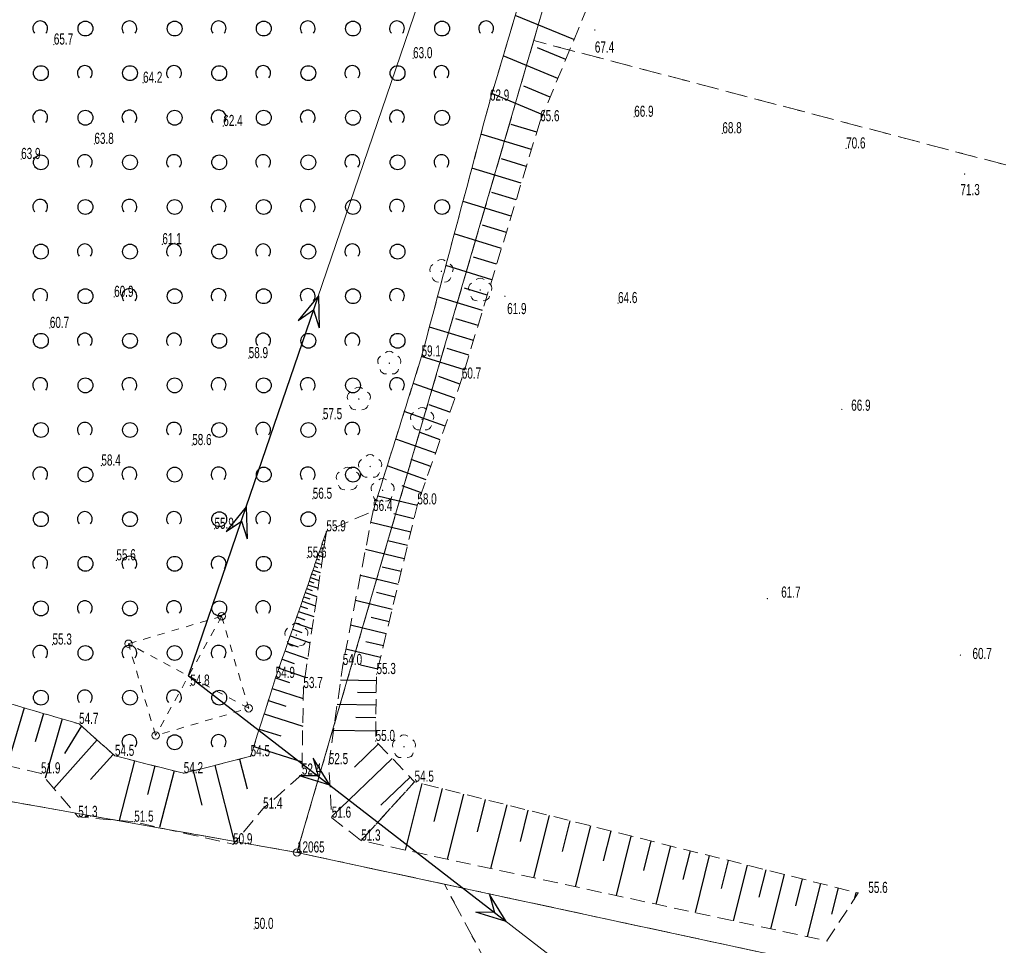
# Model space of a CAD drawing. Header units: metres. Extents: x 6524698 to 6533081, y 5883213 to 5896811.
# Tile 13 of 131: x 6529009 to 6529075, y 5886656 to 5886718. Entities that reach past the tile are written whole.
import ezdxf

# ---------------------------------------------------------------- set-up
doc = ezdxf.new("R2010")
doc.units = ezdxf.units.M
for name, pattern in [('mapa zasadnicza$0$1.0_0.5', [1.5, 1, -0.5]), ('mapa zasadnicza$0$219-500', [0]), ('mapa zasadnicza$0$egkk-500', [2, 1.5, -0.5]), ('mapa zasadnicza$0$egug-500', [1, 0.5, -0.5]), ('mapa zasadnicza$0$suep_wn_500', [0]), ('mapa zasadnicza$0$supp_500', [1, 0.5, -0.5])]:
    doc.linetypes.add(name, pattern=pattern)
for name, color, linetype in [('mapa zasadnicza$0$000 Inne (niezydentyfikowane)', 7, 'Continuous'), ('mapa zasadnicza$0$202-punkt graniczny', 7, 'Continuous'), ('mapa zasadnicza$0$202-punkt graniczny-Atr103', 7, 'Continuous'), ('mapa zasadnicza$0$217-kontur klasyfikacyjny', 7, 'Continuous'), ('mapa zasadnicza$0$218-kontur użytku gruntowego', 7, 'Continuous'), ('mapa zasadnicza$0$219-działka ewidencyjna', 7, 'Continuous'), ('mapa zasadnicza$0$drzewo liściaste', 7, 'Continuous'), ('mapa zasadnicza$0$pikieta naturalna', 7, 'Continuous'), ('mapa zasadnicza$0$pikieta naturalna-Atr2', 7, 'Continuous'), ('mapa zasadnicza$0$przewód elektroenergetyczny wysokiego napięcia', 7, 'Continuous'), ('mapa zasadnicza$0$skarpa nieumocniona', 7, 'Continuous'), ('mapa zasadnicza$0$słup przewodów napowietrznych', 7, 'Continuous'), ('mapa zasadnicza$0$zadrzewienie  zakrzewienie', 7, 'Continuous')]:
    doc.layers.add(name, color=color, linetype=linetype)
doc.styles.add('mapa zasadnicza$0$STANDARD', font='Working1250', dxfattribs={"width": 0.75})

# ---------------------------------------------------------------- blocks, each defined once
blk = doc.blocks.new('mapa zasadnicza$0$202')
at = {"color": 0, "linetype": 'Continuous', "lineweight": 0}
blk.add_circle((0, 0), 0.25, dxfattribs=at)
blk = doc.blocks.new('mapa zasadnicza$0$OP021')
at = {"linetype": 'Continuous', "lineweight": 13}
h = blk.add_hatch(color=0, dxfattribs=at)
edge = h.paths.add_edge_path()
edge.add_arc((0, 0), 0.05, 0, 360)
at = {"color": 0, "linetype": 'Continuous', "lineweight": 13}
for centre, start, end in [((0, 0.4), 49.272, 130.728), ((-0.38, 0.124), 121.308, 202.548), ((0.38, 0.124), 337.452, 58.692), ((-0.235, -0.324), 193.221, 274.871), ((0.235, -0.324), 265.129, 346.779)]:
    blk.add_arc(centre, 0.4, start, end, dxfattribs=at)
blk = doc.blocks.new('mapa zasadnicza$0$PW01')
at = {"linetype": 'Continuous', "lineweight": 13}
h = blk.add_hatch(color=0, dxfattribs=at)
edge = h.paths.add_edge_path()
edge.add_arc((0, 0), 0.045, 0, 360)
blk = doc.blocks.new('mapa zasadnicza$0$SM05')
at = {"color": 0, "linetype": 'Continuous', "lineweight": 13}
blk.add_circle((0, 0), 0.25, dxfattribs=at)
blk = doc.blocks.new('mapa zasadnicza$0$SUEP3')
at = {"color": 0, "linetype": 'Continuous'}
for p, q in [((12.003, 0), (10.003, 0.75)), ((10.003, 0.75), (11.003, 0)), ((27.003, 0), (25.003, 0.75)), ((25.003, 0.75), (26.003, 0)), ((0, 0), (12.003, 0)), ((12.003, 0), (10.003, -0.75)), ((11.003, 0), (10.003, -0.75)), ((12.003, 0), (27.003, 0)), ((27.003, 0), (25.003, -0.75)), ((26.003, 0), (25.003, -0.75))]:
    blk.add_line(p, q, dxfattribs=at)
blk = doc.blocks.new('mapa zasadnicza$0$OTZK1')
at = {"color": 0, "linetype": 'Continuous'}
blk.add_circle((0, 0), 0.5, dxfattribs=at)
blk = doc.blocks.new('mapa zasadnicza$0$OTZK2')
at = {"color": 0, "linetype": 'Continuous'}
blk.add_arc((0, 0), 0.5, 318.85, 221.162, dxfattribs=at)

msp = doc.modelspace()

# ---------------------------------------------------------------- linework, layer by layer
at = {"layer": 'mapa zasadnicza$0$000 Inne (niezydentyfikowane)', "color": 7, "linetype": 'Continuous', "lineweight": 25, "flags": 128}
for points in [[(6529045.79, 5886716.67), (6529041.85, 5886718.3)], [(6529045.24, 5886715.34), (6529043.34, 5886716.13)], [(6529044.71, 5886714.05), (6529041.04, 5886715.58)], [(6529044.2, 5886712.81), (6529042.42, 5886713.55)], [(6529043.7, 5886711.62), (6529040.28, 5886713.04)], [(6529043.29, 5886710.44), (6529041.57, 5886710.96)], [(6529042.94, 5886709.28), (6529039.54, 5886710.31)], [(6529042.59, 5886708.14), (6529040.91, 5886708.65)], [(6529042.25, 5886707.01), (6529038.92, 5886708.02)], [(6529041.91, 5886705.9), (6529040.27, 5886706.4)], [(6529041.58, 5886704.8), (6529038.33, 5886705.79)], [(6529041.25, 5886703.71), (6529039.64, 5886704.2)], [(6529040.92, 5886702.63), (6529037.74, 5886703.6)], [(6529040.59, 5886701.57), (6529039.03, 5886702.05)], [(6529040.28, 5886700.52), (6529037.17, 5886701.47)], [(6529039.65, 5886698.46), (6529036.61, 5886699.38)], [(6529039.96, 5886699.48), (6529038.43, 5886699.95)], [(6529039.34, 5886697.44), (6529037.84, 5886697.9)], [(6529039.03, 5886696.44), (6529036.07, 5886697.34)], [(6529038.73, 5886695.45), (6529037.27, 5886695.89)], [(6529038.43, 5886694.47), (6529035.54, 5886695.35)], [(6529037.78, 5886692.55), (6529034.97, 5886693.55)], [(6529038.12, 5886693.5), (6529036.7, 5886694.01)], [(6529037.45, 5886691.61), (6529036.06, 5886692.1)], [(6529037.12, 5886690.68), (6529034.38, 5886691.65)], [(6529036.8, 5886689.76), (6529035.44, 5886690.24)], [(6529036.48, 5886688.86), (6529033.8, 5886689.8)], [(6529036.16, 5886687.96), (6529034.84, 5886688.43)], [(6529035.85, 5886687.07), (6529033.23, 5886688)], [(6529035.54, 5886686.2), (6529034.24, 5886686.65)], [(6529035.24, 5886685.33), (6529032.59, 5886685.97)], [(6529034.81, 5886683.54), (6529032.13, 5886684.19)], [(6529035.03, 5886684.44), (6529033.67, 5886684.77)], [(6529029.1, 5886683.5), (6529029.12, 5886683.49)], [(6529028.93, 5886683), (6529029.05, 5886682.96)], [(6529029.02, 5886683.25), (6529029.05, 5886683.23)], [(6529034.59, 5886682.65), (6529033.27, 5886682.97)], [(6529028.67, 5886682.25), (6529028.8, 5886682.2)], [(6529028.76, 5886682.5), (6529028.97, 5886682.43)], [(6529028.84, 5886682.75), (6529028.93, 5886682.72)], [(6529034.38, 5886681.76), (6529031.77, 5886682.39)], [(6529028.41, 5886681.5), (6529028.81, 5886681.36)], [(6529028.5, 5886681.75), (6529028.67, 5886681.69)], [(6529028.58, 5886682), (6529028.89, 5886681.89)], [(6529028.24, 5886681), (6529028.73, 5886680.83)], [(6529028.32, 5886681.25), (6529028.55, 5886681.17)], [(6529034.17, 5886680.89), (6529032.88, 5886681.2)], [(6529027.98, 5886680.25), (6529028.3, 5886680.14)], [(6529028.07, 5886680.5), (6529028.65, 5886680.3)], [(6529028.15, 5886680.75), (6529028.42, 5886680.66)], [(6529033.96, 5886680.03), (6529031.43, 5886680.64)], [(6529027.81, 5886679.75), (6529028.17, 5886679.63)], [(6529027.89, 5886680), (6529028.58, 5886679.77)], [(6529027.51, 5886678.9), (6529028.4, 5886678.59)], [(6529027.61, 5886679.2), (6529028.03, 5886679.06)], [(6529027.71, 5886679.49), (6529028.5, 5886679.21)], [(6529033.56, 5886678.34), (6529031.09, 5886678.94)], [(6529033.76, 5886679.18), (6529032.51, 5886679.48)], [(6529027.27, 5886678.22), (6529028.3, 5886677.87)], [(6529027.4, 5886678.57), (6529027.87, 5886678.4)], [(6529027.14, 5886677.85), (6529027.69, 5886677.66)], [(6529033.36, 5886677.52), (6529032.14, 5886677.81)], [(6529026.86, 5886677.02), (6529027.48, 5886676.8)], [(6529027.01, 5886677.45), (6529028.18, 5886677.04)], [(6529033.16, 5886676.7), (6529030.77, 5886677.28)], [(6529026.7, 5886676.57), (6529028.04, 5886676.1)], [(6529032.97, 5886675.9), (6529031.79, 5886676.18)], [(6529026.35, 5886675.56), (6529027.88, 5886675.02)], [(6529026.53, 5886676.08), (6529027.25, 5886675.83)], [(6529032.78, 5886675.11), (6529030.45, 5886675.67)], [(6529026.16, 5886675), (6529026.97, 5886674.71)], [(6529025.95, 5886674.4), (6529027.7, 5886673.79)], [(6529032.59, 5886674.33), (6529031.44, 5886674.61)], [(6529025.72, 5886673.75), (6529026.66, 5886673.43)], [(6529032.5, 5886673.55), (6529030.09, 5886673.58)], [(6529025.49, 5886673.03), (6529027.58, 5886672.36)], [(6529025.24, 5886672.22), (6529026.4, 5886671.85)], [(6529032.49, 5886672.75), (6529031.24, 5886672.76)], [(6529008.8, 5886671.73), (6529007.66, 5886667.85)], [(6529032.48, 5886671.92), (6529029.87, 5886671.95)], [(6529010.1, 5886671.35), (6529009.54, 5886669.45)], [(6529011.37, 5886670.98), (6529010.21, 5886667)], [(6529024.95, 5886671.32), (6529027.55, 5886670.49)], [(6529032.47, 5886671.06), (6529031.11, 5886671.08)], [(6529012.65, 5886670.52), (6529011.51, 5886668.67)], [(6529024.62, 5886670.3), (6529026.08, 5886669.84)], [(6529013.71, 5886669.57), (6529010.8, 5886666.31)], [(6529032.46, 5886670.16), (6529029.62, 5886670.2)], [(6529024.25, 5886669.14), (6529027.5, 5886668.1)], [(6529032.64, 5886669.3), (6529031.02, 5886667.75)], [(6529014.79, 5886668.6), (6529013.27, 5886666.9)], [(6529023.3, 5886668.28), (6529023.81, 5886666.28)], [(6529033.57, 5886668.32), (6529029.5, 5886664.42)], [(6529016.22, 5886668.17), (6529015.2, 5886664.16)], [(6529017.59, 5886667.82), (6529017.1, 5886665.9)], [(6529021.64, 5886667.86), (6529022.95, 5886662.66)], [(6529018.89, 5886667.49), (6529017.92, 5886663.68)], [(6529020.17, 5886667.49), (6529020.75, 5886665.19)], [(6529034.78, 5886667.06), (6529032.81, 5886665.18)], [(6529035.56, 5886666.64), (6529034.43, 5886662.16)], [(6529036.92, 5886666.3), (6529036.36, 5886664.08)], [(6529038.36, 5886665.93), (6529037.27, 5886661.55)], [(6529039.82, 5886665.57), (6529039.28, 5886663.4)], [(6529041.27, 5886665.21), (6529040.19, 5886660.92)], [(6529042.7, 5886664.85), (6529042.17, 5886662.73)], [(6529044.12, 5886664.49), (6529043.07, 5886660.3)], [(6529045.52, 5886664.14), (6529045, 5886662.07)], [(6529046.91, 5886663.79), (6529045.88, 5886659.7)], [(6529048.28, 5886663.45), (6529047.77, 5886661.43)], [(6529049.63, 5886663.11), (6529048.63, 5886659.11)], [(6529050.97, 5886662.78), (6529050.47, 5886660.8)], [(6529052.3, 5886662.44), (6529051.31, 5886658.53)], [(6529053.61, 5886662.12), (6529053.12, 5886660.18)], [(6529054.9, 5886661.79), (6529053.94, 5886657.96)], [(6529056.18, 5886661.47), (6529055.71, 5886659.58)], [(6529057.45, 5886661.15), (6529056.51, 5886657.41)], [(6529058.7, 5886660.84), (6529058.24, 5886658.99)], [(6529059.94, 5886660.53), (6529059.02, 5886656.87)], [(6529061.16, 5886660.22), (6529060.71, 5886658.41)], [(6529062.38, 5886659.92), (6529061.48, 5886656.34)], [(6529063.57, 5886659.62), (6529063.13, 5886657.85)], [(6529064.76, 5886659.32), (6529064.64, 5886658.85)]]:
    msp.add_lwpolyline(points, dxfattribs=at)
at = {"layer": 'mapa zasadnicza$0$217-kontur klasyfikacyjny', "color": 92, "linetype": 'mapa zasadnicza$0$egkk-500', "lineweight": 18, "flags": 128}
for points in [[(6529043.09, 5886716.61), (6529049.1, 5886737.21)], [(6529027.16, 5886662), (6529043.09, 5886716.61)], [(6529121.28, 5886696.02), (6529043.09, 5886716.61)], [(6528985.09, 5886669.49), (6529027.16, 5886662)], [(6529037.08, 5886659.87), (6529027.16, 5886662)], [(6529060.86, 5886615.4), (6529037.08, 5886659.87)], [(6529037.08, 5886659.87), (6529070.12, 5886652.76)]]:
    msp.add_lwpolyline(points, dxfattribs=at)
at = {"layer": 'mapa zasadnicza$0$218-kontur użytku gruntowego', "color": 3, "linetype": 'mapa zasadnicza$0$egug-500', "lineweight": 18, "flags": 128}
for points in [[(6529043.09, 5886716.61), (6529049.1, 5886737.21)], [(6529027.16, 5886662), (6529043.09, 5886716.61)], [(6529121.28, 5886696.02), (6529043.09, 5886716.61)], [(6528985.09, 5886669.49), (6529027.16, 5886662)], [(6529037.08, 5886659.87), (6529027.16, 5886662)], [(6529060.86, 5886615.4), (6529037.08, 5886659.87)], [(6529037.08, 5886659.87), (6529070.12, 5886652.76)]]:
    msp.add_lwpolyline(points, dxfattribs=at)
at = {"layer": 'mapa zasadnicza$0$219-działka ewidencyjna', "color": 7, "linetype": 'mapa zasadnicza$0$219-500', "lineweight": 18, "flags": 128}
for points in [[(6529027.16, 5886662), (6529062.57, 5886783.37)], [(6528901.26, 5886684.43), (6529027.16, 5886662)], [(6529070.12, 5886652.76), (6529027.16, 5886662)]]:
    msp.add_lwpolyline(points, dxfattribs=at)
at = {"layer": 'mapa zasadnicza$0$przewód elektroenergetyczny wysokiego napięcia', "color": 1, "linetype": 'mapa zasadnicza$0$suep_wn_500', "lineweight": 18, "flags": 128}
for points in [[(6529068.21, 5886815.42), (6529019.87, 5886673.88)], [(6529019.87, 5886673.88), (6529174.85, 5886554.04)], [(6529174.85, 5886554.04), (6529019.87, 5886673.88)]]:
    msp.add_lwpolyline(points, dxfattribs=at)
at = {"layer": 'mapa zasadnicza$0$skarpa nieumocniona', "color": 7, "linetype": 'mapa zasadnicza$0$1.0_0.5', "lineweight": 18, "flags": 128}
for points in [[(6529043.52, 5886711.18), (6529038.25, 5886693.87), (6529035.26, 5886685.41), (6529032.51, 5886674), (6529032.45, 5886669.5), (6529035.07, 5886666.76), (6529031.48, 5886662.8), (6529029.5, 5886664.34), (6529029.3, 5886667.94), (6529030.24, 5886674.61), (6529032.28, 5886684.97), (6529035.54, 5886695.36), (6529040.14, 5886712.57), (6529056.34, 5886766.9), (6529058.09, 5886768.21), (6529058.23, 5886766.66), (6529056.6, 5886758.38), (6529053.61, 5886738.42), (6529051.04, 5886734.03), (6529048.79, 5886723.9)], [(6529043.52, 5886711.18), (6529038.25, 5886693.87), (6529035.26, 5886685.41), (6529032.51, 5886674), (6529032.45, 5886669.5), (6529035.07, 5886666.76), (6529031.48, 5886662.8), (6529029.5, 5886664.34), (6529029.3, 5886667.94), (6529030.24, 5886674.61), (6529032.28, 5886684.97), (6529035.54, 5886695.36), (6529040.14, 5886712.57), (6529056.34, 5886766.9), (6529058.09, 5886768.21), (6529058.23, 5886766.66), (6529056.6, 5886758.38), (6529053.61, 5886738.42), (6529051.04, 5886734.03), (6529048.79, 5886723.9)], [(6529029.14, 5886683.6), (6529027.59, 5886673.06), (6529027.49, 5886667.24), (6529024.88, 5886664.95), (6529022.86, 5886662.55), (6529016.21, 5886664.07), (6529012.44, 5886664.39), (6529009.94, 5886667.32), (6528991.06, 5886671.71), (6528983.5, 5886673.25), (6528970.65, 5886675.04), (6528959.64, 5886677.86), (6528943.87, 5886681.13), (6528934.5, 5886682.23), (6528926.07, 5886682.58), (6528916.14, 5886683.92), (6528902.17, 5886687.44), (6528920.04, 5886688.95), (6528935.1, 5886688.16), (6528939.84, 5886686.97), (6528962.54, 5886681.79), (6528975.32, 5886679.12), (6528982.4, 5886677.32), (6528990.96, 5886675.07), (6529007.16, 5886672.21), (6529012.5, 5886670.65), (6529014.91, 5886668.5), (6529019.54, 5886667.33), (6529024.04, 5886668.47), (6529025.72, 5886673.74)], [(6529029.14, 5886683.6), (6529027.59, 5886673.06), (6529027.49, 5886667.24), (6529024.88, 5886664.95), (6529022.86, 5886662.55), (6529016.21, 5886664.07), (6529012.44, 5886664.39), (6529009.94, 5886667.32), (6528991.06, 5886671.71), (6528983.5, 5886673.25), (6528970.65, 5886675.04), (6528959.64, 5886677.86), (6528943.87, 5886681.13), (6528934.5, 5886682.23), (6528926.07, 5886682.58), (6528916.14, 5886683.92), (6528902.17, 5886687.44), (6528920.04, 5886688.95), (6528935.1, 5886688.16), (6528939.84, 5886686.97), (6528962.54, 5886681.79), (6528975.32, 5886679.12), (6528982.4, 5886677.32), (6528990.96, 5886675.07), (6529007.16, 5886672.21), (6529012.5, 5886670.65), (6529014.91, 5886668.5), (6529019.54, 5886667.33), (6529024.04, 5886668.47), (6529025.72, 5886673.74)], [(6529031.48, 5886662.8), (6529035.07, 5886666.76), (6529064.92, 5886659.28), (6529062.82, 5886656.05)], [(6529031.48, 5886662.8), (6529035.07, 5886666.76), (6529064.92, 5886659.28), (6529062.82, 5886656.05)]]:
    msp.add_lwpolyline(points, close=True, dxfattribs=at)
at = {"layer": 'mapa zasadnicza$0$słup przewodów napowietrznych', "color": 7, "linetype": 'mapa zasadnicza$0$supp_500', "lineweight": 18, "flags": 128}
for points in [[(6529022.09, 5886677.89), (6529023.91, 5886671.7), (6529017.65, 5886669.87), (6529015.82, 5886676.04)], [(6529022.09, 5886677.89), (6529015.82, 5886676.04)], [(6529022.09, 5886677.89), (6529017.65, 5886669.87)], [(6529023.91, 5886671.7), (6529015.82, 5886676.04)]]:
    msp.add_lwpolyline(points, dxfattribs=at)
at = {"layer": 'mapa zasadnicza$0$zadrzewienie  zakrzewienie', "color": 7, "linetype": 'mapa zasadnicza$0$1.0_0.5', "lineweight": 18, "flags": 128}
msp.add_lwpolyline([(6528953.71, 5886788.26), (6528947.86, 5886785.18), (6528941.55, 5886783.36), (6528934.01, 5886782.28), (6528929.82, 5886780.75), (6528927.68, 5886774.29), (6528924.8, 5886767.95), (6528925.08, 5886765.22), (6528924.63, 5886755.81), (6528923.13, 5886747.7), (6528921.93, 5886740.39), (6528921.14, 5886736.48), (6528922.02, 5886727.47), (6528924.71, 5886720.07), (6528928.96, 5886715.96), (6528934.42, 5886713.83), (6528938.71, 5886712.64), (6528946.6, 5886711.87), (6528947.93, 5886713.77), (6528949.4, 5886725.29), (6528951.27, 5886737.17), (6528953.31, 5886745.53), (6528955.63, 5886753.96), (6528955.77, 5886754.42), (6528958.87, 5886765.04), (6528962.39, 5886774.29), (6528965.19, 5886773.49), (6528972.25, 5886771.79), (6528982.72, 5886770.07), (6529001.77, 5886768.48), (6529017.43, 5886767.49), (6529027.94, 5886766.79), (6529040.28, 5886766.18), (6529050.63, 5886766.08), (6529055.19, 5886766.72), (6529056.34, 5886766.9), (6529040.14, 5886712.57), (6529035.54, 5886695.36), (6529032.28, 5886684.97), (6529029.14, 5886683.6), (6529025.72, 5886673.74), (6529024.04, 5886668.47), (6529019.54, 5886667.33), (6529014.91, 5886668.5), (6529012.5, 5886670.65), (6529007.16, 5886672.21), (6528990.96, 5886675.07), (6528982.4, 5886677.32), (6528975.32, 5886679.12), (6528962.54, 5886681.79), (6528939.84, 5886686.97), (6528935.1, 5886688.16), (6528920.04, 5886688.95), (6528902.17, 5886687.44), (6528902.69, 5886700.38), (6528900.6, 5886715.72), (6528897.72, 5886727.15), (6528896.84, 5886735.83), (6528897.2, 5886740.76), (6528902.96, 5886753.08), (6528905.14, 5886764.14), (6528907.1, 5886773.46), (6528907.3, 5886778.48), (6528907.28, 5886783.39), (6528906.89, 5886788.36), (6528907.82, 5886792.94), (6528909.16, 5886797.88), (6528917.1, 5886800.94), (6528919.52, 5886801.7), (6528927.04, 5886802.8), (6528932.97, 5886804.99), (6528937.35, 5886808.47), (6528940.48, 5886816.6), (6528943.75, 5886822.38), (6528943.36, 5886828.16), (6528943.3, 5886838.04), (6528945.8, 5886837.25), (6528949.25, 5886834.15), (6528954.84, 5886825.96), (6528955.94, 5886820.2), (6528955.26, 5886812.17), (6528952.76, 5886806.09), (6528951.85, 5886799.75), (6528952.19, 5886795.76), (6528953.13, 5886791.04)], close=True, dxfattribs=at)

# ---------------------------------------------------------------- block references
at = {"layer": 'mapa zasadnicza$0$202-punkt graniczny', "color": 7, "linetype": 'Continuous', "lineweight": 18}
msp.add_blockref('mapa zasadnicza$0$202', (6529027.16, 5886662), dxfattribs=at)
at = {"layer": 'mapa zasadnicza$0$drzewo liściaste', "color": 94, "linetype": 'Continuous', "lineweight": 18, "rotation": 0.2960000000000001}
for p in [(6529036.88, 5886701.09), (6529039.49, 5886699.83), (6529033.37, 5886694.91), (6529031.32, 5886692.5), (6529035.58, 5886691.14), (6529032.08, 5886687.96), (6529030.58, 5886687.12), (6529032.92, 5886686.36), (6529027.12, 5886676.62), (6529034.36, 5886669.11)]:
    msp.add_blockref('mapa zasadnicza$0$OP021', p, dxfattribs=at)
at = {"layer": 'mapa zasadnicza$0$pikieta naturalna', "color": 7, "linetype": 'Continuous', "lineweight": 13}
for p, rotation in [((6529047.2, 5886717.32), 359.923), ((6529072.08, 5886707.63), 0.018), ((6529041.15, 5886699.41), 359.981), ((6529063.82, 5886691.8), 0.04599999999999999), ((6529058.81, 5886679.08), 359.852), ((6529071.8, 5886675.28), 0.07400000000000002), ((6529064.92, 5886659.28), 359.793), ((6529062.82, 5886656.05), 0.068)]:
    msp.add_blockref('mapa zasadnicza$0$PW01', p, dxfattribs=dict(at, rotation=rotation))
for p in [(6529010.8, 5886716.34), (6529034.97, 5886715.42), (6529016.8, 5886713.77), (6529040.14, 5886712.57), (6529049.85, 5886711.48), (6529022.2, 5886710.86), (6529043.52, 5886711.18), (6529055.78, 5886710.37), (6529013.53, 5886709.66), (6529064.11, 5886709.35), (6529008.6, 5886708.64), (6529018.1, 5886702.91), (6529014.86, 5886699.37), (6529048.76, 5886698.95), (6529010.53, 5886697.28), (6529035.54, 5886695.36), (6529023.91, 5886695.25), (6529038.25, 5886693.87), (6529028.9, 5886691.14), (6529020.11, 5886689.4), (6529014, 5886688.02), (6529028.22, 5886685.79), (6529035.26, 5886685.41), (6529032.28, 5886684.97), (6529021.61, 5886683.77), (6529029.14, 5886683.6), (6529015.01, 5886681.65), (6529027.85, 5886681.83), (6529010.71, 5886675.98), (6529030.24, 5886674.61), (6529025.72, 5886673.74), (6529032.51, 5886674), (6529019.98, 5886673.22), (6529027.59, 5886673.06), (6529012.5, 5886670.65), (6529032.45, 5886669.5), (6529014.91, 5886668.5), (6529024.04, 5886668.47), (6529029.3, 5886667.94), (6529009.94, 5886667.32), (6529019.54, 5886667.33), (6529027.49, 5886667.24), (6529035.07, 5886666.76), (6529024.88, 5886664.95), (6529012.44, 5886664.39), (6529029.5, 5886664.34), (6529016.21, 5886664.07), (6529022.86, 5886662.55), (6529031.48, 5886662.8), (6529024.28, 5886656.86)]:
    msp.add_blockref('mapa zasadnicza$0$PW01', p, dxfattribs=at)
at = {"layer": 'mapa zasadnicza$0$przewód elektroenergetyczny wysokiego napięcia', "color": 1, "linetype": 'Continuous', "lineweight": 18}
for rotation in [71.143, 322.287]:
    msp.add_blockref('mapa zasadnicza$0$SUEP3', (6529019.87, 5886673.88), dxfattribs=dict(at, rotation=rotation))
at = {"layer": 'mapa zasadnicza$0$słup przewodów napowietrznych', "color": 7, "linetype": 'Continuous', "lineweight": 18}
for p in [(6529022.09, 5886677.89), (6529015.82, 5886676.04), (6529023.91, 5886671.7), (6529017.65, 5886669.87)]:
    msp.add_blockref('mapa zasadnicza$0$SM05', p, dxfattribs=at)
at = {"layer": 'mapa zasadnicza$0$zadrzewienie  zakrzewienie', "color": 7, "linetype": 'Continuous', "lineweight": 18}
for name, p in [('mapa zasadnicza$0$OTZK2', (6529009.884, 5886717.427)), ('mapa zasadnicza$0$OTZK1', (6529012.926, 5886717.416)), ('mapa zasadnicza$0$OTZK2', (6529015.884, 5886717.427)), ('mapa zasadnicza$0$OTZK1', (6529018.926, 5886717.416)), ('mapa zasadnicza$0$OTZK2', (6529021.884, 5886717.427)), ('mapa zasadnicza$0$OTZK1', (6529024.926, 5886717.416)), ('mapa zasadnicza$0$OTZK2', (6529027.884, 5886717.427)), ('mapa zasadnicza$0$OTZK1', (6529030.926, 5886717.416)), ('mapa zasadnicza$0$OTZK2', (6529033.884, 5886717.427)), ('mapa zasadnicza$0$OTZK1', (6529036.926, 5886717.416)), ('mapa zasadnicza$0$OTZK2', (6529039.884, 5886717.427)), ('mapa zasadnicza$0$OTZK1', (6529009.926, 5886714.416)), ('mapa zasadnicza$0$OTZK2', (6529012.884, 5886714.427)), ('mapa zasadnicza$0$OTZK1', (6529015.926, 5886714.416)), ('mapa zasadnicza$0$OTZK2', (6529018.884, 5886714.427)), ('mapa zasadnicza$0$OTZK1', (6529021.926, 5886714.416)), ('mapa zasadnicza$0$OTZK2', (6529024.884, 5886714.427)), ('mapa zasadnicza$0$OTZK1', (6529027.926, 5886714.416)), ('mapa zasadnicza$0$OTZK2', (6529030.884, 5886714.427)), ('mapa zasadnicza$0$OTZK1', (6529033.926, 5886714.416)), ('mapa zasadnicza$0$OTZK2', (6529036.884, 5886714.427)), ('mapa zasadnicza$0$OTZK2', (6529009.884, 5886711.427)), ('mapa zasadnicza$0$OTZK2', (6529015.884, 5886711.427)), ('mapa zasadnicza$0$OTZK2', (6529021.884, 5886711.427)), ('mapa zasadnicza$0$OTZK2', (6529027.884, 5886711.427)), ('mapa zasadnicza$0$OTZK2', (6529033.884, 5886711.427)), ('mapa zasadnicza$0$OTZK1', (6529012.926, 5886711.416)), ('mapa zasadnicza$0$OTZK1', (6529018.926, 5886711.416)), ('mapa zasadnicza$0$OTZK1', (6529024.926, 5886711.416)), ('mapa zasadnicza$0$OTZK1', (6529030.926, 5886711.416)), ('mapa zasadnicza$0$OTZK1', (6529036.926, 5886711.416)), ('mapa zasadnicza$0$OTZK1', (6529009.926, 5886708.416)), ('mapa zasadnicza$0$OTZK2', (6529012.884, 5886708.427)), ('mapa zasadnicza$0$OTZK1', (6529015.926, 5886708.416)), ('mapa zasadnicza$0$OTZK2', (6529018.884, 5886708.427)), ('mapa zasadnicza$0$OTZK1', (6529021.926, 5886708.416)), ('mapa zasadnicza$0$OTZK2', (6529024.884, 5886708.427)), ('mapa zasadnicza$0$OTZK1', (6529027.926, 5886708.416)), ('mapa zasadnicza$0$OTZK2', (6529030.884, 5886708.427)), ('mapa zasadnicza$0$OTZK1', (6529033.926, 5886708.416)), ('mapa zasadnicza$0$OTZK2', (6529036.884, 5886708.427)), ('mapa zasadnicza$0$OTZK2', (6529009.884, 5886705.427)), ('mapa zasadnicza$0$OTZK1', (6529012.926, 5886705.416)), ('mapa zasadnicza$0$OTZK2', (6529015.884, 5886705.427)), ('mapa zasadnicza$0$OTZK1', (6529018.926, 5886705.416)), ('mapa zasadnicza$0$OTZK2', (6529021.884, 5886705.427)), ('mapa zasadnicza$0$OTZK1', (6529024.926, 5886705.416)), ('mapa zasadnicza$0$OTZK2', (6529027.884, 5886705.427)), ('mapa zasadnicza$0$OTZK1', (6529030.926, 5886705.416)), ('mapa zasadnicza$0$OTZK2', (6529033.884, 5886705.427)), ('mapa zasadnicza$0$OTZK1', (6529036.926, 5886705.416)), ('mapa zasadnicza$0$OTZK1', (6529009.926, 5886702.416)), ('mapa zasadnicza$0$OTZK2', (6529012.884, 5886702.427)), ('mapa zasadnicza$0$OTZK1', (6529015.926, 5886702.416)), ('mapa zasadnicza$0$OTZK2', (6529018.884, 5886702.427)), ('mapa zasadnicza$0$OTZK1', (6529021.926, 5886702.416)), ('mapa zasadnicza$0$OTZK2', (6529024.884, 5886702.427)), ('mapa zasadnicza$0$OTZK1', (6529027.926, 5886702.416)), ('mapa zasadnicza$0$OTZK2', (6529030.884, 5886702.427)), ('mapa zasadnicza$0$OTZK1', (6529033.926, 5886702.416)), ('mapa zasadnicza$0$OTZK2', (6529009.884, 5886699.427)), ('mapa zasadnicza$0$OTZK1', (6529012.926, 5886699.416)), ('mapa zasadnicza$0$OTZK2', (6529015.884, 5886699.427)), ('mapa zasadnicza$0$OTZK1', (6529018.926, 5886699.416)), ('mapa zasadnicza$0$OTZK2', (6529021.884, 5886699.427)), ('mapa zasadnicza$0$OTZK1', (6529024.926, 5886699.416)), ('mapa zasadnicza$0$OTZK2', (6529027.884, 5886699.427)), ('mapa zasadnicza$0$OTZK1', (6529030.926, 5886699.416)), ('mapa zasadnicza$0$OTZK2', (6529033.884, 5886699.427)), ('mapa zasadnicza$0$OTZK1', (6529009.926, 5886696.416)), ('mapa zasadnicza$0$OTZK2', (6529012.884, 5886696.427)), ('mapa zasadnicza$0$OTZK1', (6529015.926, 5886696.416)), ('mapa zasadnicza$0$OTZK2', (6529018.884, 5886696.427)), ('mapa zasadnicza$0$OTZK1', (6529021.926, 5886696.416)), ('mapa zasadnicza$0$OTZK2', (6529024.884, 5886696.427)), ('mapa zasadnicza$0$OTZK1', (6529027.926, 5886696.416)), ('mapa zasadnicza$0$OTZK2', (6529030.884, 5886696.427)), ('mapa zasadnicza$0$OTZK1', (6529033.926, 5886696.416)), ('mapa zasadnicza$0$OTZK2', (6529009.884, 5886693.427)), ('mapa zasadnicza$0$OTZK1', (6529012.926, 5886693.416)), ('mapa zasadnicza$0$OTZK2', (6529015.884, 5886693.427)), ('mapa zasadnicza$0$OTZK1', (6529018.926, 5886693.416)), ('mapa zasadnicza$0$OTZK2', (6529021.884, 5886693.427)), ('mapa zasadnicza$0$OTZK1', (6529024.926, 5886693.416)), ('mapa zasadnicza$0$OTZK2', (6529027.884, 5886693.427)), ('mapa zasadnicza$0$OTZK1', (6529030.926, 5886693.416)), ('mapa zasadnicza$0$OTZK2', (6529033.884, 5886693.427)), ('mapa zasadnicza$0$OTZK1', (6529009.926, 5886690.416)), ('mapa zasadnicza$0$OTZK2', (6529012.884, 5886690.427)), ('mapa zasadnicza$0$OTZK1', (6529015.926, 5886690.416)), ('mapa zasadnicza$0$OTZK2', (6529018.884, 5886690.427)), ('mapa zasadnicza$0$OTZK1', (6529021.926, 5886690.416)), ('mapa zasadnicza$0$OTZK2', (6529024.884, 5886690.427)), ('mapa zasadnicza$0$OTZK1', (6529027.926, 5886690.416)), ('mapa zasadnicza$0$OTZK2', (6529030.884, 5886690.427)), ('mapa zasadnicza$0$OTZK2', (6529009.884, 5886687.427)), ('mapa zasadnicza$0$OTZK1', (6529012.926, 5886687.416)), ('mapa zasadnicza$0$OTZK2', (6529015.884, 5886687.427)), ('mapa zasadnicza$0$OTZK1', (6529018.926, 5886687.416)), ('mapa zasadnicza$0$OTZK2', (6529021.884, 5886687.427)), ('mapa zasadnicza$0$OTZK1', (6529024.926, 5886687.416)), ('mapa zasadnicza$0$OTZK2', (6529027.884, 5886687.427)), ('mapa zasadnicza$0$OTZK1', (6529030.926, 5886687.416)), ('mapa zasadnicza$0$OTZK1', (6529009.926, 5886684.416)), ('mapa zasadnicza$0$OTZK2', (6529012.884, 5886684.427)), ('mapa zasadnicza$0$OTZK1', (6529015.926, 5886684.416)), ('mapa zasadnicza$0$OTZK2', (6529018.884, 5886684.427)), ('mapa zasadnicza$0$OTZK1', (6529021.926, 5886684.416)), ('mapa zasadnicza$0$OTZK2', (6529024.884, 5886684.427)), ('mapa zasadnicza$0$OTZK1', (6529027.926, 5886684.416)), ('mapa zasadnicza$0$OTZK2', (6529009.884, 5886681.427)), ('mapa zasadnicza$0$OTZK1', (6529012.926, 5886681.416)), ('mapa zasadnicza$0$OTZK2', (6529015.884, 5886681.427)), ('mapa zasadnicza$0$OTZK1', (6529018.926, 5886681.416)), ('mapa zasadnicza$0$OTZK2', (6529021.884, 5886681.427)), ('mapa zasadnicza$0$OTZK1', (6529024.926, 5886681.416)), ('mapa zasadnicza$0$OTZK1', (6529009.926, 5886678.416)), ('mapa zasadnicza$0$OTZK2', (6529012.884, 5886678.427)), ('mapa zasadnicza$0$OTZK1', (6529015.926, 5886678.416)), ('mapa zasadnicza$0$OTZK2', (6529018.884, 5886678.427)), ('mapa zasadnicza$0$OTZK1', (6529021.926, 5886678.416)), ('mapa zasadnicza$0$OTZK2', (6529024.884, 5886678.427)), ('mapa zasadnicza$0$OTZK2', (6529009.884, 5886675.427)), ('mapa zasadnicza$0$OTZK1', (6529012.926, 5886675.416)), ('mapa zasadnicza$0$OTZK2', (6529015.884, 5886675.427)), ('mapa zasadnicza$0$OTZK1', (6529018.926, 5886675.416)), ('mapa zasadnicza$0$OTZK2', (6529021.884, 5886675.427)), ('mapa zasadnicza$0$OTZK1', (6529024.926, 5886675.416)), ('mapa zasadnicza$0$OTZK1', (6529009.926, 5886672.416)), ('mapa zasadnicza$0$OTZK2', (6529012.884, 5886672.427)), ('mapa zasadnicza$0$OTZK1', (6529015.926, 5886672.416)), ('mapa zasadnicza$0$OTZK2', (6529018.884, 5886672.427)), ('mapa zasadnicza$0$OTZK1', (6529021.926, 5886672.416)), ('mapa zasadnicza$0$OTZK2', (6529015.884, 5886669.427)), ('mapa zasadnicza$0$OTZK1', (6529018.926, 5886669.416)), ('mapa zasadnicza$0$OTZK2', (6529021.884, 5886669.427))]:
    msp.add_blockref(name, p, dxfattribs=at)

# ---------------------------------------------------------------- texts
at = {"layer": 'mapa zasadnicza$0$202-punkt graniczny-Atr103', "color": 7, "style": 'mapa zasadnicza$0$STANDARD', "width": 0.667}
msp.add_text('12065', height=0.75, dxfattribs=at).set_placement((6529027.16, 5886662))
at = {"layer": 'mapa zasadnicza$0$pikieta naturalna-Atr2', "color": 7, "style": 'mapa zasadnicza$0$STANDARD', "width": 0.667}
for s, p in [('65.7', (6529010.8, 5886716.34)), ('63.0', (6529034.97, 5886715.42)), ('67.4', (6529047.2, 5886715.8)), ('64.2', (6529016.8, 5886713.77)), ('62.9', (6529040.14, 5886712.57)), ('66.9', (6529049.85, 5886711.48)), ('62.4', (6529022.2, 5886710.86)), ('65.6', (6529043.52, 5886711.18)), ('68.8', (6529055.78, 5886710.37)), ('63.8', (6529013.53, 5886709.66)), ('70.6', (6529064.11, 5886709.35)), ('63.9', (6529008.6, 5886708.64)), ('71.3', (6529071.8, 5886706.21)), ('61.1', (6529018.1, 5886702.91)), ('60.9', (6529014.86, 5886699.37)), ('64.6', (6529048.76, 5886698.95)), ('61.9', (6529041.3, 5886698.21)), ('60.7', (6529010.53, 5886697.28)), ('59.1', (6529035.54, 5886695.36)), ('58.9', (6529023.91, 5886695.25)), ('60.7', (6529038.25, 5886693.87)), ('66.9', (6529064.45, 5886691.71)), ('57.5', (6529028.9, 5886691.14)), ('58.6', (6529020.11, 5886689.4)), ('58.4', (6529014, 5886688.02)), ('56.5', (6529028.22, 5886685.79)), ('58.0', (6529035.26, 5886685.41)), ('56.4', (6529032.28, 5886684.97)), ('55.9', (6529021.61, 5886683.77)), ('55.9', (6529029.14, 5886683.6)), ('55.6', (6529015.01, 5886681.65)), ('55.6', (6529027.85, 5886681.83)), ('61.7', (6529059.74, 5886679.14)), ('55.3', (6529010.71, 5886675.98)), ('60.7', (6529072.61, 5886675.01)), ('54.0', (6529030.24, 5886674.61)), ('54.9', (6529025.72, 5886673.74)), ('55.3', (6529032.51, 5886674)), ('54.8', (6529019.98, 5886673.22)), ('53.7', (6529027.59, 5886673.06)), ('54.7', (6529012.5, 5886670.65)), ('55.0', (6529032.45, 5886669.5)), ('54.5', (6529014.91, 5886668.5)), ('54.5', (6529024.04, 5886668.47)), ('52.5', (6529029.3, 5886667.94)), ('51.9', (6529009.94, 5886667.32)), ('54.2', (6529019.54, 5886667.33)), ('52.4', (6529027.49, 5886667.24)), ('54.5', (6529035.07, 5886666.76)), ('51.4', (6529024.88, 5886664.95)), ('51.3', (6529012.44, 5886664.39)), ('51.6', (6529029.5, 5886664.34)), ('51.5', (6529016.21, 5886664.07)), ('50.9', (6529022.86, 5886662.55)), ('51.3', (6529031.48, 5886662.8)), ('55.6', (6529065.6, 5886659.28)), ('50.0', (6529024.28, 5886656.86))]:
    msp.add_text(s, height=0.75, dxfattribs=at).set_placement(p)

doc.saveas('drawing.dxf')
